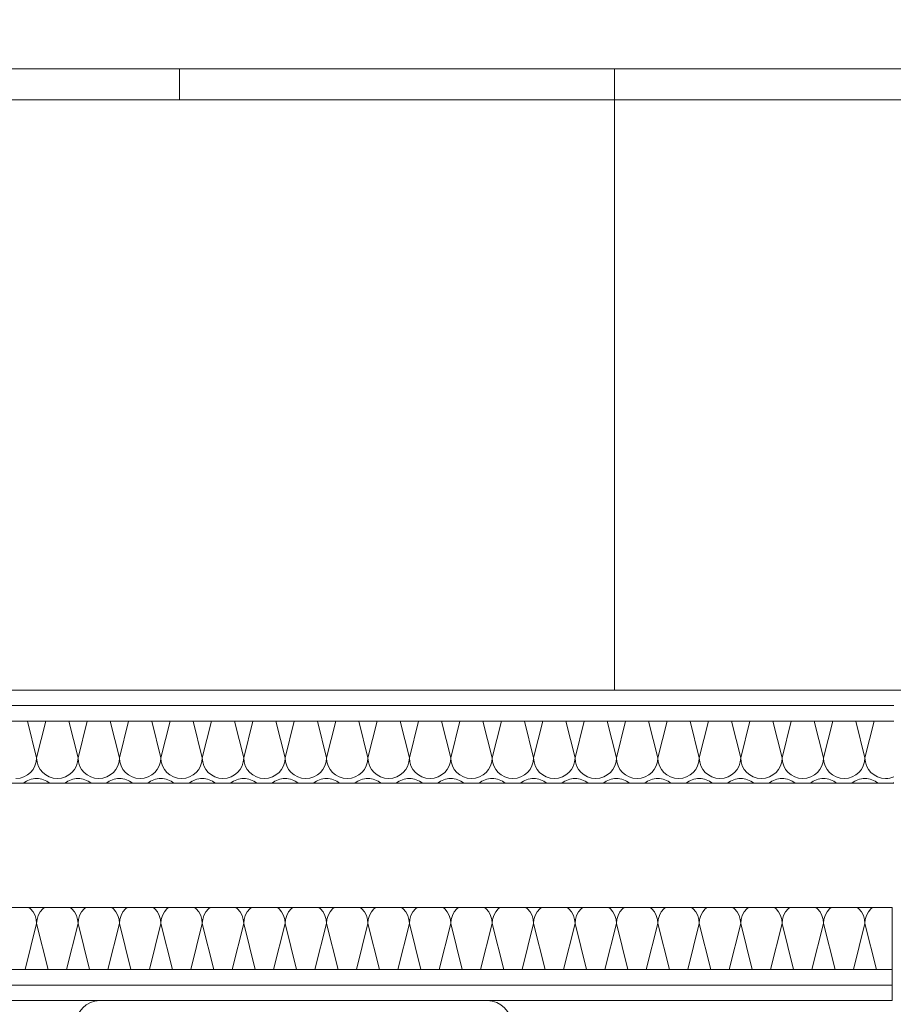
# Model space of a CAD drawing. Header units: metres. Extents: x -167 to 262, y -186 to 508.
# Tile 206 of 256: x 53.768 to 54.472, y 40.597 to 41.39. Entities that reach past the tile are written whole.
import ezdxf

# ---------------------------------------------------------------- set-up
doc = ezdxf.new("R2010")
doc.units = ezdxf.units.M
doc.header["$MEASUREMENT"] = 0
for name, color, linetype in [('10 Vormauerung', 7, 'Continuous'), ('50 Sanitäreinrichtung', 7, 'Continuous'), ('60 Auffüllung', 7, 'Continuous'), ('94 Genehmigungsplanung Bemaßung', 7, 'Continuous')]:
    doc.layers.add(name, color=color, linetype=linetype)
doc.styles.add('ERSTELLTER_STIL_1', font='arial.ttf')
doc.dimstyles.new('ERSTELLTER_STIL__1', dxfattribs={"dimtxt": 0.25, "dimasz": 0.19, "dimexe": 0.18, "dimexo": 0.1, "dimgap": 0, "dimtad": 1, "dimtih": 1, "dimtoh": 1, "dimzin": 0, "dimdsep": 46, "dimtxsty": 'ERSTELLTER_STIL_1', "dimblk": 'ARROWHEAD_6', "dimblk1": 'ARROWHEAD_6', "dimblk2": 'ARROWHEAD_6', "dimcen": 0.09, "dimclrd": 7, "dimclre": 7, "dimclrt": 7, "dimazin": 0, "dimtfac": 1, "dimtdec": 4, "dimtmove": 0, "dimatfit": 3, "dimfxl": 1, "dimtolj": 1, "dimtzin": 0, "dimarcsym": 0})
doc.dimstyles.new('ERSTELLTER_STIL__2', dxfattribs={"dimtxt": 0.25, "dimasz": 0.19, "dimexe": 0.18, "dimexo": 0.1, "dimgap": 0, "dimtad": 1, "dimzin": 0, "dimdsep": 46, "dimtxsty": 'ERSTELLTER_STIL_1', "dimblk": 'ARROWHEAD_6', "dimblk1": 'ARROWHEAD_6', "dimblk2": 'ARROWHEAD_6', "dimcen": 0.09, "dimclrd": 7, "dimclre": 7, "dimclrt": 7, "dimazin": 0, "dimtfac": 1, "dimtdec": 4, "dimtmove": 0, "dimatfit": 3, "dimfxl": 1, "dimtolj": 1, "dimtzin": 0, "dimarcsym": 0})
doc.dimstyles.new('ERSTELLTER_STIL__3', dxfattribs={"dimtxt": 0.2, "dimasz": 0.19, "dimexe": 0.18, "dimexo": 0.1, "dimgap": 0, "dimtad": 1, "dimtih": 1, "dimtoh": 1, "dimzin": 0, "dimdsep": 46, "dimtxsty": 'ERSTELLTER_STIL_1', "dimblk": 'ARROWHEAD_10', "dimblk1": 'ARROWHEAD_10', "dimblk2": 'ARROWHEAD_10', "dimcen": 0.09, "dimclrd": 8, "dimclre": 8, "dimclrt": 8, "dimazin": 0, "dimtfac": 1, "dimtdec": 4, "dimtmove": 0, "dimatfit": 3, "dimfxl": 1, "dimtolj": 1, "dimtzin": 0, "dimarcsym": 0})
pattern_1 = [(0, (27236.132094, 33357.27905), (0, 0.075), [0, -0.075])]

# ---------------------------------------------------------------- blocks, each defined once
blk = doc.blocks.new('*X135', base_point=(27236.13209, 33357.27905))
at = {"layer": '10 Vormauerung', "color": 7, "linetype": 'Continuous', "lineweight": 13}
for p, q in [((53.7747, 40.82527), (53.78209, 40.79572)), ((53.78948, 40.82527), (53.78209, 40.79572)), ((53.80804, 40.82527), (53.81543, 40.79572)), ((53.82282, 40.82527), (53.81543, 40.79572)), ((53.84137, 40.82527), (53.84876, 40.79572)), ((53.85615, 40.82527), (53.84876, 40.79572)), ((53.8747, 40.82527), (53.88209, 40.79572)), ((53.88948, 40.82527), (53.88209, 40.79572)), ((53.90804, 40.82527), (53.91543, 40.79572)), ((53.92282, 40.82527), (53.91543, 40.79572)), ((53.94137, 40.82527), (53.94876, 40.79572)), ((53.95615, 40.82527), (53.94876, 40.79572)), ((53.9747, 40.82527), (53.98209, 40.79572)), ((53.98948, 40.82527), (53.98209, 40.79572)), ((54.00804, 40.82527), (54.01543, 40.79572)), ((54.02282, 40.82527), (54.01543, 40.79572)), ((54.04137, 40.82527), (54.04876, 40.79572)), ((54.05615, 40.82527), (54.04876, 40.79572)), ((54.0747, 40.82527), (54.08209, 40.79572)), ((54.08948, 40.82527), (54.08209, 40.79572)), ((54.10804, 40.82527), (54.11543, 40.79572)), ((54.12282, 40.82527), (54.11543, 40.79572)), ((54.14137, 40.82527), (54.14876, 40.79572)), ((54.15615, 40.82527), (54.14876, 40.79572)), ((54.1747, 40.82527), (54.18209, 40.79572)), ((54.18948, 40.82527), (54.18209, 40.79572)), ((54.20804, 40.82527), (54.21543, 40.79572)), ((54.22282, 40.82527), (54.21543, 40.79572)), ((54.24137, 40.82527), (54.24876, 40.79572)), ((54.25615, 40.82527), (54.24876, 40.79572)), ((54.2747, 40.82527), (54.28209, 40.79572)), ((54.28948, 40.82527), (54.28209, 40.79572)), ((54.30804, 40.82527), (54.31543, 40.79572)), ((54.32282, 40.82527), (54.31543, 40.79572)), ((54.34137, 40.82527), (54.34876, 40.79572)), ((54.35615, 40.82527), (54.34876, 40.79572)), ((54.3747, 40.82527), (54.38209, 40.79572)), ((54.38948, 40.82527), (54.38209, 40.79572)), ((54.40804, 40.82527), (54.41543, 40.79572)), ((54.42282, 40.82527), (54.41543, 40.79572)), ((54.44137, 40.82527), (54.44876, 40.79572)), ((54.45615, 40.82527), (54.44876, 40.79572))]:
    blk.add_line(p, q, dxfattribs=at)
for centre, start, end in [((53.76543, 40.79572), 270, 0), ((53.79876, 40.79572), 180, 270), ((53.79876, 40.79572), 270, 0), ((53.83209, 40.79572), 180, 270), ((53.83209, 40.79572), 270, 0), ((53.86543, 40.79572), 180, 270), ((53.86543, 40.79572), 270, 0), ((53.89876, 40.79572), 180, 270), ((53.89876, 40.79572), 270, 0), ((53.93209, 40.79572), 180, 270), ((53.93209, 40.79572), 270, 0), ((53.96543, 40.79572), 180, 270), ((53.96543, 40.79572), 270, 0), ((53.99876, 40.79572), 180, 270), ((53.99876, 40.79572), 270, 0), ((54.03209, 40.79572), 180, 270), ((54.03209, 40.79572), 270, 0), ((54.06543, 40.79572), 180, 270), ((54.06543, 40.79572), 270, 0), ((54.09876, 40.79572), 180, 270), ((54.09876, 40.79572), 270, 0), ((54.13209, 40.79572), 180, 270), ((54.13209, 40.79572), 270, 0), ((54.16543, 40.79572), 180, 270), ((54.16543, 40.79572), 270, 0), ((54.19876, 40.79572), 180, 270), ((54.19876, 40.79572), 270, 0), ((54.23209, 40.79572), 180, 270), ((54.23209, 40.79572), 270, 0), ((54.26543, 40.79572), 180, 270), ((54.26543, 40.79572), 270, 0), ((54.29876, 40.79572), 180, 270), ((54.29876, 40.79572), 270, 0), ((54.33209, 40.79572), 180, 270), ((54.33209, 40.79572), 270, 0), ((54.36543, 40.79572), 180, 270), ((54.36543, 40.79572), 270, 0), ((54.39876, 40.79572), 180, 270), ((54.39876, 40.79572), 270, 0), ((54.43209, 40.79572), 180, 270), ((54.43209, 40.79572), 270, 0), ((54.46543, 40.79572), 180, 270), ((53.78209, 40.76238), 90, 129.3281), ((53.78209, 40.76238), 50.6719, 90), ((53.81543, 40.76238), 90, 129.3281), ((53.81543, 40.76238), 50.6719, 90), ((53.84876, 40.76238), 90, 129.3281), ((53.84876, 40.76238), 50.6719, 90), ((53.88209, 40.76238), 90, 129.3281), ((53.88209, 40.76238), 50.6719, 90), ((53.91543, 40.76238), 90, 129.3281), ((53.91543, 40.76238), 50.6719, 90), ((53.94876, 40.76238), 90, 129.3281), ((53.94876, 40.76238), 50.6719, 90), ((53.98209, 40.76238), 90, 129.3281), ((53.98209, 40.76238), 50.6719, 90), ((54.01543, 40.76238), 90, 129.3281), ((54.01543, 40.76238), 50.6719, 90), ((54.04876, 40.76238), 90, 129.3281), ((54.04876, 40.76238), 50.6719, 90), ((54.08209, 40.76238), 90, 129.3281), ((54.08209, 40.76238), 50.6719, 90), ((54.11543, 40.76238), 90, 129.3281), ((54.11543, 40.76238), 50.6719, 90), ((54.14876, 40.76238), 90, 129.3281), ((54.14876, 40.76238), 50.6719, 90), ((54.18209, 40.76238), 90, 129.3281), ((54.18209, 40.76238), 50.6719, 90), ((54.21543, 40.76238), 90, 129.3281), ((54.21543, 40.76238), 50.6719, 90), ((54.24876, 40.76238), 90, 129.3281), ((54.24876, 40.76238), 50.6719, 90), ((54.28209, 40.76238), 90, 129.3281), ((54.28209, 40.76238), 50.6719, 90), ((54.31543, 40.76238), 90, 129.3281), ((54.31543, 40.76238), 50.6719, 90), ((54.34876, 40.76238), 90, 129.3281), ((54.34876, 40.76238), 50.6719, 90), ((54.38209, 40.76238), 90, 129.3281), ((54.38209, 40.76238), 50.6719, 90), ((54.41543, 40.76238), 90, 129.3281), ((54.41543, 40.76238), 50.6719, 90), ((54.44876, 40.76238), 90, 129.3281), ((54.44876, 40.76238), 50.6719, 90), ((54.46543, 40.79572), 270, 293.19416), ((54.48209, 40.76238), 127.31177, 129.3281)]:
    blk.add_arc(centre, 0.01667, start, end, dxfattribs=at)
blk = doc.blocks.new('*X136', base_point=(27236.13209, 33357.27905))
at = {"layer": '10 Vormauerung', "color": 7, "linetype": 'Continuous', "lineweight": 13}
for p, q in [((53.77721, 40.67417), (53.77586, 40.67527)), ((53.77929, 40.67164), (53.77721, 40.67417)), ((53.78083, 40.66876), (53.77929, 40.67164)), ((53.78177, 40.66563), (53.78083, 40.66876)), ((53.78336, 40.66876), (53.78241, 40.66563)), ((53.7849, 40.67164), (53.78336, 40.66876)), ((53.78698, 40.67417), (53.7849, 40.67164)), ((53.78832, 40.67527), (53.78698, 40.67417)), ((53.81055, 40.67417), (53.8092, 40.67527)), ((53.81262, 40.67164), (53.81055, 40.67417)), ((53.81416, 40.66876), (53.81262, 40.67164)), ((53.81511, 40.66563), (53.81416, 40.66876)), ((53.8167, 40.66876), (53.81575, 40.66563)), ((53.81824, 40.67164), (53.8167, 40.66876)), ((53.82031, 40.67417), (53.81824, 40.67164)), ((53.82166, 40.67527), (53.82031, 40.67417)), ((53.84388, 40.67417), (53.84253, 40.67527)), ((53.84595, 40.67164), (53.84388, 40.67417)), ((53.84749, 40.66876), (53.84595, 40.67164)), ((53.84844, 40.66563), (53.84749, 40.66876)), ((53.85003, 40.66876), (53.84908, 40.66563)), ((53.85157, 40.67164), (53.85003, 40.66876)), ((53.85364, 40.67417), (53.85157, 40.67164)), ((53.85499, 40.67527), (53.85364, 40.67417)), ((53.87721, 40.67417), (53.87586, 40.67527)), ((53.87929, 40.67164), (53.87721, 40.67417)), ((53.88083, 40.66876), (53.87929, 40.67164)), ((53.88177, 40.66563), (53.88083, 40.66876)), ((53.88336, 40.66876), (53.88241, 40.66563)), ((53.8849, 40.67164), (53.88336, 40.66876)), ((53.88698, 40.67417), (53.8849, 40.67164)), ((53.88832, 40.67527), (53.88698, 40.67417)), ((53.91055, 40.67417), (53.9092, 40.67527)), ((53.91262, 40.67164), (53.91055, 40.67417)), ((53.91416, 40.66876), (53.91262, 40.67164)), ((53.91511, 40.66563), (53.91416, 40.66876)), ((53.9167, 40.66876), (53.91575, 40.66563)), ((53.91824, 40.67164), (53.9167, 40.66876)), ((53.92031, 40.67417), (53.91824, 40.67164)), ((53.92166, 40.67527), (53.92031, 40.67417)), ((53.94388, 40.67417), (53.94253, 40.67527)), ((53.94595, 40.67164), (53.94388, 40.67417)), ((53.94749, 40.66876), (53.94595, 40.67164)), ((53.94844, 40.66563), (53.94749, 40.66876)), ((53.95003, 40.66876), (53.94908, 40.66563)), ((53.95157, 40.67164), (53.95003, 40.66876)), ((53.95364, 40.67417), (53.95157, 40.67164)), ((53.95499, 40.67527), (53.95364, 40.67417)), ((53.97721, 40.67417), (53.97586, 40.67527)), ((53.97929, 40.67164), (53.97721, 40.67417)), ((53.98083, 40.66876), (53.97929, 40.67164)), ((53.98177, 40.66563), (53.98083, 40.66876)), ((53.98336, 40.66876), (53.98241, 40.66563)), ((53.9849, 40.67164), (53.98336, 40.66876)), ((53.98698, 40.67417), (53.9849, 40.67164)), ((53.98832, 40.67527), (53.98698, 40.67417)), ((54.01055, 40.67417), (54.0092, 40.67527)), ((54.01262, 40.67164), (54.01055, 40.67417)), ((54.01416, 40.66876), (54.01262, 40.67164)), ((54.01511, 40.66563), (54.01416, 40.66876)), ((54.0167, 40.66876), (54.01575, 40.66563)), ((54.01824, 40.67164), (54.0167, 40.66876)), ((54.02031, 40.67417), (54.01824, 40.67164)), ((54.02166, 40.67527), (54.02031, 40.67417)), ((54.04388, 40.67417), (54.04253, 40.67527)), ((54.04595, 40.67164), (54.04388, 40.67417)), ((54.04749, 40.66876), (54.04595, 40.67164)), ((54.04844, 40.66563), (54.04749, 40.66876)), ((54.05003, 40.66876), (54.04908, 40.66563)), ((54.05157, 40.67164), (54.05003, 40.66876)), ((54.05364, 40.67417), (54.05157, 40.67164)), ((54.05499, 40.67527), (54.05364, 40.67417)), ((54.07721, 40.67417), (54.07586, 40.67527)), ((54.07929, 40.67164), (54.07721, 40.67417)), ((54.08083, 40.66876), (54.07929, 40.67164)), ((54.08177, 40.66563), (54.08083, 40.66876)), ((54.08336, 40.66876), (54.08241, 40.66563)), ((54.0849, 40.67164), (54.08336, 40.66876)), ((54.08698, 40.67417), (54.0849, 40.67164)), ((54.08832, 40.67527), (54.08698, 40.67417)), ((54.11055, 40.67417), (54.1092, 40.67527)), ((54.11262, 40.67164), (54.11055, 40.67417)), ((54.11416, 40.66876), (54.11262, 40.67164)), ((54.11511, 40.66563), (54.11416, 40.66876)), ((54.1167, 40.66876), (54.11575, 40.66563)), ((54.11824, 40.67164), (54.1167, 40.66876)), ((54.12031, 40.67417), (54.11824, 40.67164)), ((54.12166, 40.67527), (54.12031, 40.67417)), ((54.14388, 40.67417), (54.14253, 40.67527)), ((54.14595, 40.67164), (54.14388, 40.67417)), ((54.14749, 40.66876), (54.14595, 40.67164)), ((54.14844, 40.66563), (54.14749, 40.66876)), ((54.15003, 40.66876), (54.14908, 40.66563)), ((54.15157, 40.67164), (54.15003, 40.66876)), ((54.15364, 40.67417), (54.15157, 40.67164)), ((54.15499, 40.67527), (54.15364, 40.67417)), ((54.17721, 40.67417), (54.17586, 40.67527)), ((54.17929, 40.67164), (54.17721, 40.67417)), ((54.18083, 40.66876), (54.17929, 40.67164)), ((54.18177, 40.66563), (54.18083, 40.66876)), ((54.18336, 40.66876), (54.18241, 40.66563)), ((54.1849, 40.67164), (54.18336, 40.66876)), ((54.18698, 40.67417), (54.1849, 40.67164)), ((54.18832, 40.67527), (54.18698, 40.67417)), ((54.21055, 40.67417), (54.2092, 40.67527)), ((54.21262, 40.67164), (54.21055, 40.67417)), ((54.21416, 40.66876), (54.21262, 40.67164)), ((54.21511, 40.66563), (54.21416, 40.66876)), ((54.2167, 40.66876), (54.21575, 40.66563)), ((54.21824, 40.67164), (54.2167, 40.66876)), ((54.22031, 40.67417), (54.21824, 40.67164)), ((54.22166, 40.67527), (54.22031, 40.67417)), ((54.24388, 40.67417), (54.24253, 40.67527)), ((54.24595, 40.67164), (54.24388, 40.67417)), ((54.24749, 40.66876), (54.24595, 40.67164)), ((54.24844, 40.66563), (54.24749, 40.66876)), ((54.25003, 40.66876), (54.24908, 40.66563)), ((54.25157, 40.67164), (54.25003, 40.66876)), ((54.25364, 40.67417), (54.25157, 40.67164)), ((54.25499, 40.67527), (54.25364, 40.67417)), ((54.27721, 40.67417), (54.27586, 40.67527)), ((54.27929, 40.67164), (54.27721, 40.67417)), ((54.28083, 40.66876), (54.27929, 40.67164)), ((54.28177, 40.66563), (54.28083, 40.66876)), ((54.28336, 40.66876), (54.28241, 40.66563)), ((54.2849, 40.67164), (54.28336, 40.66876)), ((54.28698, 40.67417), (54.2849, 40.67164)), ((54.28832, 40.67527), (54.28698, 40.67417)), ((54.31055, 40.67417), (54.3092, 40.67527)), ((54.31262, 40.67164), (54.31055, 40.67417)), ((54.31416, 40.66876), (54.31262, 40.67164)), ((54.31511, 40.66563), (54.31416, 40.66876)), ((54.3167, 40.66876), (54.31575, 40.66563)), ((54.31824, 40.67164), (54.3167, 40.66876)), ((54.32031, 40.67417), (54.31824, 40.67164)), ((54.32166, 40.67527), (54.32031, 40.67417)), ((54.34388, 40.67417), (54.34253, 40.67527)), ((54.34595, 40.67164), (54.34388, 40.67417)), ((54.34749, 40.66876), (54.34595, 40.67164)), ((54.34844, 40.66563), (54.34749, 40.66876)), ((54.35003, 40.66876), (54.34908, 40.66563)), ((54.35157, 40.67164), (54.35003, 40.66876)), ((54.35364, 40.67417), (54.35157, 40.67164)), ((54.35499, 40.67527), (54.35364, 40.67417)), ((54.37721, 40.67417), (54.37586, 40.67527)), ((54.37929, 40.67164), (54.37721, 40.67417)), ((54.38083, 40.66876), (54.37929, 40.67164)), ((54.38177, 40.66563), (54.38083, 40.66876)), ((54.38336, 40.66876), (54.38241, 40.66563)), ((54.3849, 40.67164), (54.38336, 40.66876)), ((54.38698, 40.67417), (54.3849, 40.67164)), ((54.38832, 40.67527), (54.38698, 40.67417)), ((54.41055, 40.67417), (54.4092, 40.67527)), ((54.41262, 40.67164), (54.41055, 40.67417)), ((54.41416, 40.66876), (54.41262, 40.67164)), ((54.41511, 40.66563), (54.41416, 40.66876)), ((54.4167, 40.66876), (54.41575, 40.66563)), ((54.41824, 40.67164), (54.4167, 40.66876)), ((54.42031, 40.67417), (54.41824, 40.67164)), ((54.42166, 40.67527), (54.42031, 40.67417)), ((54.44388, 40.67417), (54.44253, 40.67527)), ((54.44595, 40.67164), (54.44388, 40.67417)), ((54.44749, 40.66876), (54.44595, 40.67164)), ((54.44844, 40.66563), (54.44749, 40.66876)), ((54.45003, 40.66876), (54.44908, 40.66563)), ((54.45157, 40.67164), (54.45003, 40.66876)), ((54.45364, 40.67417), (54.45157, 40.67164)), ((54.45499, 40.67527), (54.45364, 40.67417)), ((53.77282, 40.62527), (53.78209, 40.66238)), ((53.78209, 40.66238), (53.78177, 40.66563)), ((53.78241, 40.66563), (53.78209, 40.66238)), ((53.79137, 40.62527), (53.78209, 40.66238)), ((53.80615, 40.62527), (53.81543, 40.66238)), ((53.81543, 40.66238), (53.81511, 40.66563)), ((53.81575, 40.66563), (53.81543, 40.66238)), ((53.8247, 40.62527), (53.81543, 40.66238)), ((53.83948, 40.62527), (53.84876, 40.66238)), ((53.84876, 40.66238), (53.84844, 40.66563)), ((53.84908, 40.66563), (53.84876, 40.66238)), ((53.85804, 40.62527), (53.84876, 40.66238)), ((53.87282, 40.62527), (53.88209, 40.66238)), ((53.88209, 40.66238), (53.88177, 40.66563)), ((53.88241, 40.66563), (53.88209, 40.66238)), ((53.89137, 40.62527), (53.88209, 40.66238)), ((53.90615, 40.62527), (53.91543, 40.66238)), ((53.91543, 40.66238), (53.91511, 40.66563)), ((53.91575, 40.66563), (53.91543, 40.66238)), ((53.9247, 40.62527), (53.91543, 40.66238)), ((53.93948, 40.62527), (53.94876, 40.66238)), ((53.94876, 40.66238), (53.94844, 40.66563)), ((53.94908, 40.66563), (53.94876, 40.66238)), ((53.95804, 40.62527), (53.94876, 40.66238)), ((53.97282, 40.62527), (53.98209, 40.66238)), ((53.98209, 40.66238), (53.98177, 40.66563)), ((53.98241, 40.66563), (53.98209, 40.66238)), ((53.99137, 40.62527), (53.98209, 40.66238)), ((54.00615, 40.62527), (54.01543, 40.66238)), ((54.01543, 40.66238), (54.01511, 40.66563)), ((54.01575, 40.66563), (54.01543, 40.66238)), ((54.0247, 40.62527), (54.01543, 40.66238)), ((54.03948, 40.62527), (54.04876, 40.66238)), ((54.04876, 40.66238), (54.04844, 40.66563)), ((54.04908, 40.66563), (54.04876, 40.66238)), ((54.05804, 40.62527), (54.04876, 40.66238)), ((54.07282, 40.62527), (54.08209, 40.66238)), ((54.08209, 40.66238), (54.08177, 40.66563)), ((54.08241, 40.66563), (54.08209, 40.66238)), ((54.09137, 40.62527), (54.08209, 40.66238)), ((54.10615, 40.62527), (54.11543, 40.66238)), ((54.11543, 40.66238), (54.11511, 40.66563)), ((54.11575, 40.66563), (54.11543, 40.66238)), ((54.1247, 40.62527), (54.11543, 40.66238)), ((54.13948, 40.62527), (54.14876, 40.66238)), ((54.14876, 40.66238), (54.14844, 40.66563)), ((54.14908, 40.66563), (54.14876, 40.66238)), ((54.15804, 40.62527), (54.14876, 40.66238)), ((54.17282, 40.62527), (54.18209, 40.66238)), ((54.18209, 40.66238), (54.18177, 40.66563)), ((54.18241, 40.66563), (54.18209, 40.66238)), ((54.19137, 40.62527), (54.18209, 40.66238)), ((54.20615, 40.62527), (54.21543, 40.66238)), ((54.21543, 40.66238), (54.21511, 40.66563)), ((54.21575, 40.66563), (54.21543, 40.66238)), ((54.2247, 40.62527), (54.21543, 40.66238)), ((54.23948, 40.62527), (54.24876, 40.66238)), ((54.24876, 40.66238), (54.24844, 40.66563)), ((54.24908, 40.66563), (54.24876, 40.66238)), ((54.25804, 40.62527), (54.24876, 40.66238)), ((54.27282, 40.62527), (54.28209, 40.66238)), ((54.28209, 40.66238), (54.28177, 40.66563)), ((54.28241, 40.66563), (54.28209, 40.66238)), ((54.29137, 40.62527), (54.28209, 40.66238)), ((54.30615, 40.62527), (54.31543, 40.66238)), ((54.31543, 40.66238), (54.31511, 40.66563)), ((54.31575, 40.66563), (54.31543, 40.66238)), ((54.3247, 40.62527), (54.31543, 40.66238)), ((54.33948, 40.62527), (54.34876, 40.66238)), ((54.34876, 40.66238), (54.34844, 40.66563)), ((54.34908, 40.66563), (54.34876, 40.66238)), ((54.35804, 40.62527), (54.34876, 40.66238)), ((54.37282, 40.62527), (54.38209, 40.66238)), ((54.38209, 40.66238), (54.38177, 40.66563)), ((54.38241, 40.66563), (54.38209, 40.66238)), ((54.39137, 40.62527), (54.38209, 40.66238)), ((54.40615, 40.62527), (54.41543, 40.66238)), ((54.41543, 40.66238), (54.41511, 40.66563)), ((54.41575, 40.66563), (54.41543, 40.66238)), ((54.4247, 40.62527), (54.41543, 40.66238)), ((54.43948, 40.62527), (54.44876, 40.66238)), ((54.44876, 40.66238), (54.44844, 40.66563)), ((54.44908, 40.66563), (54.44876, 40.66238)), ((54.45804, 40.62527), (54.44876, 40.66238))]:
    blk.add_line(p, q, dxfattribs=at)
blk = doc.blocks.new('Wand WC 27')
at = {"layer": '50 Sanitäreinrichtung', "color": 7, "linetype": 'Continuous', "lineweight": 13}
blk.add_line((-0.12812, -0.06119), (0.12812, -0.06119), dxfattribs=at)
at = {"layer": '50 Sanitäreinrichtung', "color": 7, "linetype": 'Continuous', "lineweight": 13, "flags": 128}
blk.add_lwpolyline([(0.185, -0.365), (0.17567, -0.01962, 0.406228), (0.15594, 0), (-0.15594, 0, 0.406228), (-0.17567, -0.01962), (-0.185, -0.365, 1)], format="xyb", close=True, dxfattribs=at)
at = {"layer": '50 Sanitäreinrichtung', "color": 7, "linetype": 'Continuous', "lineweight": 13}
for centre, start, end in [((-0.12812, -0.11119), 89.99867, 178.45272), ((0.12812, -0.11119), 1.54728, 90.00133)]:
    blk.add_arc(centre, 0.05, start, end, dxfattribs=at)
blk = doc.blocks.new('Büroschrank 27')
at = {"layer": '50 Sanitäreinrichtung', "color": 7, "linetype": 'Continuous', "lineweight": 13}
for p, q in [((0, 0.025), (0.7, 0.025)), ((0, 0), (0, 0.025)), ((0.35, 0), (0.35, 0.025))]:
    blk.add_line(p, q, dxfattribs=at)
at = {"layer": '50 Sanitäreinrichtung', "color": 7, "linetype": 'Continuous', "lineweight": 13, "flags": 128}
blk.add_lwpolyline([(0, 0), (0.7, 0), (0.7, 0.5), (0, 0.5)], close=True, dxfattribs=at)
blk = doc.blocks.new('*D477', base_point=(27236.13209, 33357.27905))
at = {"layer": '94 Genehmigungsplanung Bemaßung', "color": 7, "linetype": 'Continuous', "lineweight": 13}
for p, q in [((38.24109, 45.74565), (38.24109, 46.12065)), ((57.84249, 45.74565), (57.84249, 46.12065)), ((38.34109, 46.03315), (38.14109, 45.83315)), ((57.94249, 46.03315), (57.74249, 45.83315)), ((38.24109, 45.93315), (57.84249, 45.93315))]:
    blk.add_line(p, q, dxfattribs=at)
at = {"layer": '94 Genehmigungsplanung Bemaßung', "color": 7, "lineweight": 13, "char_height": 0.25, "attachment_point": 7, "style": 'ERSTELLTER_STIL_1'}
for s, insert in [('\\A1;{\\pql;\\fArial|b0|i0|c0|p0;\\W1.000000;19,60}', (47.42212, 45.98315)), ('\\A1;{\\pql;\\fArial|b0|i0|c0|p0;\\W1.000000;32}', (57.36113, 45.98315))]:
    blk.add_mtext(s, dxfattribs=dict(at, insert=insert))
blk = doc.blocks.new('ARROWHEAD_6')
at = {"color": 0, "linetype": 'Continuous', "lineweight": 0}
for p, q in [((-0.5, -0.5), (0.5, 0.5)), ((0, 0), (-1, 0))]:
    blk.add_line(p, q, dxfattribs=at)
blk = doc.blocks.new('*D488', base_point=(27236.13209, 33357.27905))
at = {"layer": '94 Genehmigungsplanung Bemaßung', "color": 7, "linetype": 'Continuous', "lineweight": 13}
for p, q in [((60.86593, 43.77968), (61.06593, 43.57968)), ((61.15343, 43.67968), (60.77843, 43.67968)), ((60.96593, 37.13518), (60.96593, 43.67968)), ((60.86593, 37.23518), (61.06593, 37.03518)), ((61.15343, 37.13518), (60.77843, 37.13518))]:
    blk.add_line(p, q, dxfattribs=at)
at = {"layer": '94 Genehmigungsplanung Bemaßung', "color": 7, "lineweight": 13, "char_height": 0.25, "attachment_point": 7, "rotation": 90, "style": 'ERSTELLTER_STIL_1'}
for s, insert in [('\\A1;{\\pql;\\fArial|b0|i0|c0|p0;\\W1.000000;32}', (60.91593, 43.19831)), ('\\A1;{\\pql;\\fArial|b0|i0|c0|p0;\\W1.000000;6,54\\fArial|b0|i0|c0|p0;\\W1.000000;\\A1{\\H.66x;\\S5^  ;}}', (60.97586, 39.82017))]:
    blk.add_mtext(s, dxfattribs=dict(at, insert=insert))
blk = doc.blocks.new('*D491', base_point=(27236.13209, 33357.27905))
at = {"layer": '94 Genehmigungsplanung Bemaßung', "color": 7, "linetype": 'Continuous', "lineweight": 13}
for p, q in [((62.35249, 43.99968), (62.35249, 44.14968)), ((62.45249, 43.89968), (62.25249, 44.09968)), ((62.53999, 43.99968), (62.16499, 43.99968)), ((62.35249, 28.17968), (62.35249, 43.99968)), ((62.25249, 28.27968), (62.45249, 28.07968)), ((62.53999, 28.17968), (62.16499, 28.17968))]:
    blk.add_line(p, q, dxfattribs=at)
at = {"layer": '94 Genehmigungsplanung Bemaßung', "color": 7, "lineweight": 13, "insert": (62.30249, 35.66069), "char_height": 0.25, "attachment_point": 7, "rotation": 90, "style": 'ERSTELLTER_STIL_1'}
blk.add_mtext('\\A1;{\\pql;\\fArial|b0|i0|c0|p0;\\W1.000000;15,82}', dxfattribs=at)
blk = doc.blocks.new('*D528', base_point=(27236.13209, 33357.27905))
at = {"layer": '94 Genehmigungsplanung Bemaßung', "linetype": 'Continuous', "lineweight": 18}
for points in [[(53.44252, 41.63358), (53.54252, 41.53358), (53.54252, 41.73358)], [(54.47199, 41.63358), (54.37199, 41.73358), (54.37199, 41.53358)]]:
    blk.add_hatch(color=8, dxfattribs=at).paths.add_polyline_path(points)
at = {"layer": '94 Genehmigungsplanung Bemaßung', "color": 8, "linetype": 'Continuous', "lineweight": 18}
for p, q in [((53.44252, 41.44608), (53.44252, 41.82108)), ((54.47199, 41.44608), (54.47199, 41.82108)), ((53.44252, 41.63358), (53.54252, 41.73358)), ((53.54252, 41.73358), (53.54252, 41.53358)), ((54.37199, 41.53358), (54.37199, 41.73358)), ((54.47199, 41.63358), (54.37199, 41.73358)), ((53.44252, 41.63358), (53.54252, 41.53358)), ((53.54252, 41.63358), (54.37199, 41.63358)), ((54.47199, 41.63358), (54.37199, 41.53358))]:
    blk.add_line(p, q, dxfattribs=at)
at = {"layer": '94 Genehmigungsplanung Bemaßung', "color": 8, "lineweight": 18, "insert": (53.69034, 41.67358), "char_height": 0.2, "attachment_point": 7, "style": 'ERSTELLTER_STIL_1'}
blk.add_mtext('\\A1;{\\pql;\\fArial|b0|i0|c0|p0;\\W1.000000;1,03}', dxfattribs=at)
blk = doc.blocks.new('ARROWHEAD_10')
at = {"linetype": 'Continuous', "lineweight": 0}
blk.add_hatch(color=0, dxfattribs=at).paths.add_polyline_path([(-0.525, 0.525), (0, 0), (-0.525, -0.525)])
at = {"color": 0, "linetype": 'Continuous', "lineweight": 0}
blk.add_line((0, 0), (-1, 0), dxfattribs=at)
blk = doc.blocks.new('*D529', base_point=(27236.13209, 33357.27905))
at = {"layer": '94 Genehmigungsplanung Bemaßung', "linetype": 'Continuous', "lineweight": 18}
for points in [[(54.47199, 41.63358), (54.37199, 41.73358), (54.37199, 41.53358)], [(54.64699, 41.63358), (54.74699, 41.53358), (54.74699, 41.73358)]]:
    blk.add_hatch(color=8, dxfattribs=at).paths.add_polyline_path(points)
at = {"layer": '94 Genehmigungsplanung Bemaßung', "color": 8, "linetype": 'Continuous', "lineweight": 18}
for p, q in [((54.47199, 41.44608), (54.47199, 41.82108)), ((54.64699, 41.44608), (54.64699, 41.82108)), ((54.47199, 41.63358), (54.64699, 41.63358))]:
    blk.add_line(p, q, dxfattribs=at)
blk = doc.blocks.new('*D536', base_point=(27236.13209, 33357.27905))
at = {"layer": '94 Genehmigungsplanung Bemaßung', "color": 7, "linetype": 'Continuous', "lineweight": 13}
for p, q in [((52.32216, 45.20938), (52.32216, 45.58438)), ((54.47199, 45.20938), (54.47199, 45.58438)), ((52.42216, 45.49688), (52.22216, 45.29688)), ((54.57199, 45.49688), (54.37199, 45.29688)), ((52.32216, 45.39688), (54.47199, 45.39688))]:
    blk.add_line(p, q, dxfattribs=at)
at = {"layer": '94 Genehmigungsplanung Bemaßung', "color": 7, "lineweight": 13, "char_height": 0.25, "attachment_point": 7, "style": 'ERSTELLTER_STIL_1'}
for s, insert in [('\\A1;{\\pql;\\fArial|b0|i0|c0|p0;\\W1.000000;17\\fArial|b0|i0|c0|p0;\\W1.000000;\\A1{\\H.66x;\\S5^  ;}}', (53.86478, 45.43273)), ('\\A1;{\\pql;\\fArial|b0|i0|c0|p0;\\W1.000000;2,15}', (52.80982, 45.44688))]:
    blk.add_mtext(s, dxfattribs=dict(at, insert=insert))
blk = doc.blocks.new('*D537', base_point=(27236.13209, 33357.27905))
at = {"layer": '94 Genehmigungsplanung Bemaßung', "color": 7, "linetype": 'Continuous', "lineweight": 13}
for p, q in [((54.47199, 45.20938), (54.47199, 45.58438)), ((54.64699, 45.20938), (54.64699, 45.58438)), ((54.57199, 45.49688), (54.37199, 45.29688)), ((54.74699, 45.49688), (54.54699, 45.29688)), ((54.47199, 45.39688), (54.64699, 45.39688))]:
    blk.add_line(p, q, dxfattribs=at)

msp = doc.modelspace()

# ---------------------------------------------------------------- hatches: boundary and pattern name
at = {"layer": '10 Vormauerung', "linetype": 'Continuous', "lineweight": 0, "true_color": 0x000000}
h = msp.add_hatch(dxfattribs=at)
h.set_pattern_fill('Gipskarton_0001', color=18, style=0, pattern_type=2)
h.set_pattern_definition(pattern_1)
h.paths.add_polyline_path([(54.47199, 40.85027), (52.32216, 40.85027), (52.32216, 40.83777), (54.47199, 40.83777)])
h = msp.add_hatch(dxfattribs=at)
h.set_pattern_fill('Gipskarton_0001', color=18, style=0, pattern_type=2)
h.set_pattern_definition(pattern_1)
h.paths.add_polyline_path([(54.47199, 40.83777), (52.32216, 40.83777), (52.32216, 40.82527), (54.47199, 40.82527)])
h = msp.add_hatch(dxfattribs=at)
h.set_pattern_fill('Gipskarton_0001', color=18, style=0, pattern_type=2)
h.set_pattern_definition(pattern_1)
h.paths.add_polyline_path([(52.32216, 40.61277), (54.47065, 40.61277), (54.47065, 40.62527), (52.32216, 40.62527)])
h = msp.add_hatch(dxfattribs=at)
h.set_pattern_fill('Gipskarton_0001', color=18, style=0, pattern_type=2)
h.set_pattern_definition(pattern_1)
h.paths.add_polyline_path([(52.32216, 40.60027), (54.47065, 40.60027), (54.47065, 40.61277), (52.32216, 40.61277)])
at = {"layer": '60 Auffüllung', "linetype": 'Continuous', "lineweight": 18, "true_color": 0xefefef}
h = msp.add_hatch(dxfattribs=at)
h.set_pattern_fill('Erde_1_0001', style=0, pattern_type=2)
h.set_pattern_definition([(0, (27236.1321, 33357.27905), (0, 0.779422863), [0.04875, -0.40125]), (0, (27236.3571, 33357.66876), (0, 0.779422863), [0.04875, -0.40125]), (60, (27236.1321, 33357.27905), (-0.675, 0.389711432), [0.04875, -0.40125]), (60, (27236.5821, 33357.27905), (-0.675, 0.389711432), [0.04875, -0.40125]), (120, (27236.18084, 33357.27905), (0.675, 0.389711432), [0.04875, -0.40125]), (120, (27236.63084, 33357.27905), (0.675, 0.389711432), [0.04875, -0.40125]), (0, (27236.1321, 33357.35405), (0, 0.15), [0, -0.15, 0, -0.225]), (45, (27236.2071, 33357.35405), (-0.1060660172, 0.1060660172), [0, -0.1125, 0, -0.1875])])
h.paths.add_polyline_path([(2.33656, 24.85933), (2.34193, 13.49604, 0.033836), (8.86127, 14.09113, 0.026308), (13.85816, 15.16161, -0.024635), (17.34111, 16.27748), (17.34108, 24.62578), (15.34108, 24.6258), (15.34113, 30.48872), (17.34111, 30.4887), (17.34111, 43.99968), (58.16251, 43.99968), (58.16251, 45.74937), (101.66323, 45.74861), (101.67023, 49.00785), (2.34196, 49.00785)])
h.paths.add_polyline_path([(9.59824, 27.19029), (4.65097, 27.19029), (4.65097, 42.92575), (4.65097, 43.82566), (9.59824, 43.82566), (9.59824, 42.92575)], flags=0)
h.paths.add_polyline_path([(14.4618, 25.70402, -0.414214), (13.8618, 26.30402, -0.414214), (14.4618, 26.90402, -0.414214), (15.0618, 26.30402, -0.414214)], flags=0)

# ---------------------------------------------------------------- linework, layer by layer
at = {"layer": '10 Vormauerung', "color": 7, "linetype": 'Continuous', "lineweight": 13}
for p, q in [((54.47199, 40.83777), (52.32216, 40.83777)), ((54.47199, 40.82527), (52.32216, 40.82527)), ((52.32216, 40.62527), (54.47065, 40.62527)), ((52.32216, 40.61277), (54.47065, 40.61277))]:
    msp.add_line(p, q, dxfattribs=at)
at = {"layer": '10 Vormauerung', "color": 7, "linetype": 'Continuous', "lineweight": 13, "flags": 128}
for points in [[(54.47199, 40.85027), (52.32216, 40.85027)], [(52.32216, 40.77527), (54.47199, 40.77527)], [(54.47065, 40.67527), (52.32216, 40.67527)], [(54.47065, 40.62527), (54.47065, 40.67527)], [(54.47065, 40.61277), (54.47065, 40.62527)], [(54.47065, 40.60027), (54.47065, 40.61277)], [(52.32216, 40.60027), (54.47065, 40.60027)]]:
    msp.add_lwpolyline(points, dxfattribs=at)

# ---------------------------------------------------------------- block references
at = {"layer": '10 Vormauerung', "color": 7, "lineweight": 35}
for name in ['*X135', '*X136']:
    msp.add_blockref(name, (27236.13209, 33357.27905), dxfattribs=at)
at = {"layer": '50 Sanitäreinrichtung', "color": 7, "linetype": 'Continuous', "lineweight": 18, "rotation": 180}
for p in [(54.24716, 41.35027), (54.94716, 41.35027)]:
    msp.add_blockref('Büroschrank 27', p, dxfattribs=at)
at = {"layer": '50 Sanitäreinrichtung', "color": 7, "linetype": 'Continuous', "lineweight": 18}
msp.add_blockref('Wand WC 27', (53.98896, 40.60027), dxfattribs=at)

# ---------------------------------------------------------------- dimensions: what is measured, and where the dimension line sits
at = {"layer": '94 Genehmigungsplanung Bemaßung', "color": 7, "linetype": 'Continuous', "lineweight": 13}
for base, p1, p2, picture, middle in [((54.47199, 45.39688), (52.32216, 38.9067), (54.47199, 40.85027), '*D536', (53.13346, 45.57188)), ((57.84249, 45.93315), (38.24109, 36.08968), (57.84249, 43.65968), '*D477', (47.84089, 46.10815)), ((54.6469919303, 45.3968778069), (54.4719919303, 40.8502747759), (54.6469919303, 40.6752747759), '*D537', (54.3916084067, 45.5718778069))]:
    dim = msp.add_linear_dim(base=base, p1=p1, p2=p2, dimstyle='ERSTELLTER_STIL__1', dxfattribs=at)
    dim.commit()
    dim.dimension.update_dxf_attribs({"geometry": picture, "text_midpoint": middle, "dimtype": 160})
for base, p1, p2, picture, middle in [((62.35249, 43.99968), (58.16249, 28.17968), (47.95464, 43.99968), '*D491', (62.17749, 36.07946)), ((60.96593, 43.67968), (48.03679, 37.13518), (57.5039, 43.67968), '*D488', (60.79093, 40.48039))]:
    dim = msp.add_linear_dim(base=base, p1=p1, p2=p2, angle=90, dimstyle='ERSTELLTER_STIL__2', dxfattribs=at)
    dim.commit()
    dim.dimension.update_dxf_attribs({"geometry": picture, "text_midpoint": middle, "dimtype": 160, "text_rotation": 90})
at = {"layer": '94 Genehmigungsplanung Bemaßung', "color": 8, "linetype": 'Continuous', "lineweight": 18}
for base, p1, p2, picture, middle in [((54.47199, 41.63358), (53.44252, 39.86481), (54.47199, 40.85027), '*D528', (53.94925, 41.77358)), ((54.6469919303, 41.6335773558), (54.4719919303, 40.8502747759), (54.6469919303, 40.6752747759), '*D529', (55.1684539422, 41.7735773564))]:
    dim = msp.add_linear_dim(base=base, p1=p1, p2=p2, dimstyle='ERSTELLTER_STIL__3', dxfattribs=at)
    dim.commit()
    dim.dimension.update_dxf_attribs({"geometry": picture, "text_midpoint": middle, "dimtype": 160})

doc.saveas('drawing.dxf')
